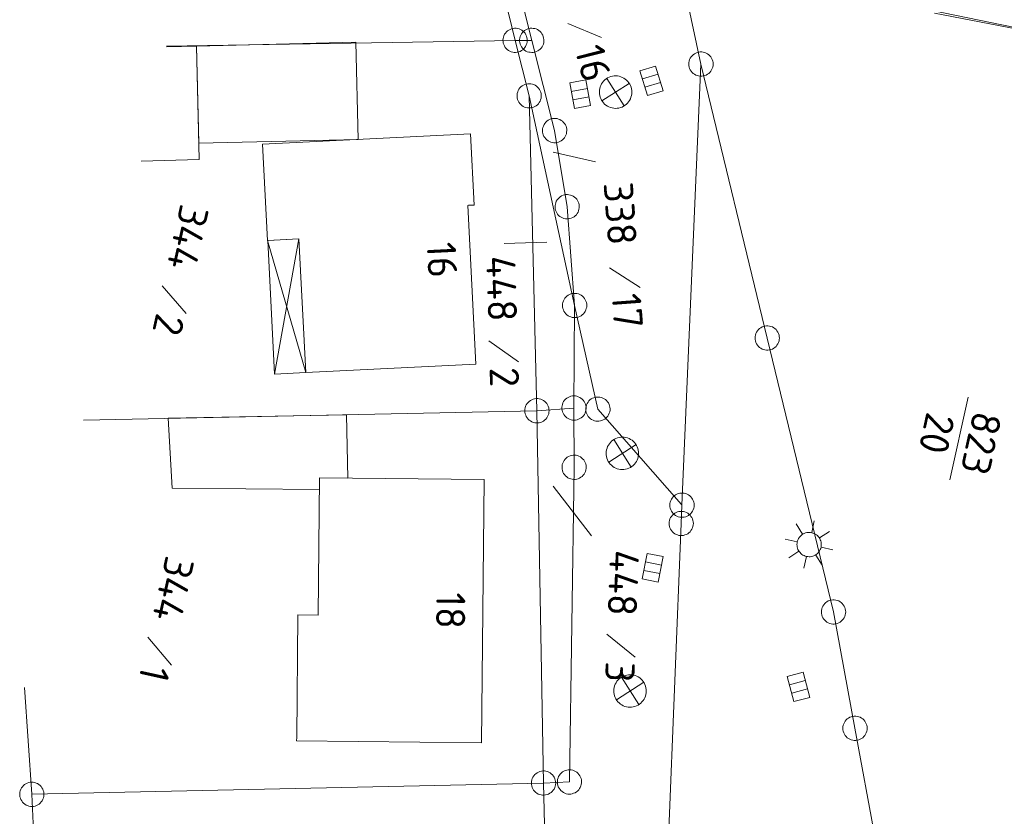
# Model space of a CAD drawing. Header units: metres. Extents: x 3425540 to 3446143, y 5432760 to 5444637.
# Tile 184 of 256: x 3435921 to 3435982, y 5440298 to 5440347. Entities that reach past the tile are written whole.
import ezdxf
from ezdxf.enums import TextEntityAlignment as Align

# ---------------------------------------------------------------- set-up
doc = ezdxf.new("R2010")
doc.units = ezdxf.units.M
doc.layers.add('B_Bestand', color=9, linetype='Continuous', lineweight=18)
doc.layers.add('B_Flurgrenzen', color=9, linetype='Continuous', lineweight=18)
doc.styles.get("Standard").update_dxf_attribs({"font": 'isocpeur.ttf'})

msp = doc.modelspace()

# ---------------------------------------------------------------- linework, layer by layer
at = {"layer": 'B_Bestand'}
for p, q in [((3435983.383, 5440346.581), (3435977.493, 5440347.725)), ((3435960.461, 5440343.953), (3435959.495, 5440343.665)), ((3435958.683, 5440343.391), (3435957.001, 5440342.312)), ((3435957.307, 5440343.695), (3435958.377, 5440342.008)), ((3435960.614, 5440343.44), (3435959.649, 5440343.152)), ((3435956.103, 5440343.084), (3435955.113, 5440342.896)), ((3435956.203, 5440342.558), (3435955.213, 5440342.369)), ((3435938.738, 5440325.574), (3435936.384, 5440333.718)), ((3435936.398, 5440333.719), (3435938.325, 5440333.815)), ((3435936.811, 5440325.477), (3435936.398, 5440333.719)), ((3435938.325, 5440333.815), (3435936.811, 5440325.477)), ((3435938.738, 5440325.574), (3435936.811, 5440325.477)), ((3435957.728, 5440321.44), (3435958.798, 5440319.753)), ((3435959.104, 5440321.136), (3435957.422, 5440320.057)), ((3435969.363, 5440315.613), (3435968.97, 5440316.244)), ((3435969.93, 5440315.718), (3435970.091, 5440316.444)), ((3435969.029, 5440315.143), (3435968.302, 5440315.303)), ((3435970.412, 5440315.381), (3435971.034, 5440315.788)), ((3435970.516, 5440314.814), (3435971.232, 5440314.656)), ((3435969.131, 5440314.564), (3435968.511, 5440314.168)), ((3435969.601, 5440314.23), (3435969.443, 5440313.515)), ((3435970.18, 5440314.332), (3435970.575, 5440313.712)), ((3435960.679, 5440313.714), (3435959.69, 5440313.906)), ((3435960.578, 5440313.189), (3435959.588, 5440313.38)), ((3435958.197, 5440306.801), (3435959.267, 5440305.114)), ((3435959.573, 5440306.497), (3435957.891, 5440305.418)), ((3435969.533, 5440306.595), (3435968.559, 5440306.335)), ((3435969.671, 5440306.077), (3435968.698, 5440305.818))]:
    msp.add_line(p, q, dxfattribs=at)
for points in [[(3435928.599, 5440338.607), (3435932.173, 5440338.696), (3435931.999, 5440345.69), (3435930.154, 5440345.645)], [(3435931.999, 5440345.69), (3435941.838, 5440345.927), (3435941.982, 5440339.94), (3435932.148, 5440339.703), (3435932.143, 5440339.703), (3435931.999, 5440345.69)], [(3435960.309, 5440344.46), (3435960.767, 5440342.927), (3435959.802, 5440342.639), (3435959.344, 5440344.172), (3435960.309, 5440344.46)], [(3435957.625, 5440341.874), (3435957.729, 5440341.857), (3435957.833, 5440341.85), (3435957.938, 5440341.855), (3435958.041, 5440341.871), (3435958.143, 5440341.897), (3435958.241, 5440341.934), (3435958.334, 5440341.98), (3435958.423, 5440342.037), (3435958.505, 5440342.102), (3435958.579, 5440342.175), (3435958.646, 5440342.256), (3435958.703, 5440342.343), (3435958.752, 5440342.436), (3435958.79, 5440342.534), (3435958.818, 5440342.635), (3435958.835, 5440342.738), (3435958.841, 5440342.842), (3435958.837, 5440342.947), (3435958.821, 5440343.051), (3435958.795, 5440343.152), (3435958.758, 5440343.25), (3435958.712, 5440343.344), (3435958.655, 5440343.432), (3435958.59, 5440343.514), (3435958.517, 5440343.589), (3435958.436, 5440343.655), (3435958.348, 5440343.713), (3435958.256, 5440343.761), (3435958.158, 5440343.8), (3435958.057, 5440343.827), (3435957.954, 5440343.845), (3435957.849, 5440343.851), (3435957.745, 5440343.846), (3435957.641, 5440343.831), (3435957.54, 5440343.804), (3435957.442, 5440343.768), (3435957.348, 5440343.721), (3435957.26, 5440343.665), (3435957.178, 5440343.599), (3435957.103, 5440343.526), (3435957.037, 5440343.445), (3435956.979, 5440343.358), (3435956.931, 5440343.265), (3435956.892, 5440343.167), (3435956.864, 5440343.067), (3435956.847, 5440342.963), (3435956.841, 5440342.859), (3435956.846, 5440342.754), (3435956.861, 5440342.651), (3435956.888, 5440342.549), (3435956.924, 5440342.451), (3435956.971, 5440342.358), (3435957.027, 5440342.269), (3435957.092, 5440342.187), (3435957.166, 5440342.113), (3435957.247, 5440342.046), (3435957.334, 5440341.988), (3435957.427, 5440341.94), (3435957.524, 5440341.902), (3435957.625, 5440341.874)], [(3435956.004, 5440343.604), (3435956.303, 5440342.032), (3435955.313, 5440341.844), (3435955.014, 5440343.415), (3435956.004, 5440343.604)], [(3435949.228, 5440326.1), (3435938.738, 5440325.574), (3435938.325, 5440333.815), (3435936.384, 5440333.718), (3435936.087, 5440339.644), (3435948.906, 5440340.287), (3435949.126, 5440335.893), (3435948.771, 5440335.876), (3435948.738, 5440335.874), (3435949.228, 5440326.1)], [(3435941.33, 5440319.065), (3435939.594, 5440319.082), (3435939.587, 5440318.359), (3435930.509, 5440318.448), (3435930.255, 5440322.753), (3435941.258, 5440322.978), (3435941.33, 5440319.065)], [(3435958.046, 5440319.619), (3435958.15, 5440319.602), (3435958.254, 5440319.595), (3435958.359, 5440319.6), (3435958.462, 5440319.616), (3435958.564, 5440319.642), (3435958.662, 5440319.679), (3435958.755, 5440319.725), (3435958.844, 5440319.782), (3435958.926, 5440319.847), (3435959, 5440319.92), (3435959.067, 5440320.001), (3435959.124, 5440320.088), (3435959.173, 5440320.181), (3435959.211, 5440320.279), (3435959.239, 5440320.38), (3435959.256, 5440320.483), (3435959.262, 5440320.587), (3435959.258, 5440320.692), (3435959.242, 5440320.796), (3435959.216, 5440320.897), (3435959.179, 5440320.995), (3435959.133, 5440321.089), (3435959.076, 5440321.177), (3435959.011, 5440321.259), (3435958.938, 5440321.334), (3435958.857, 5440321.4), (3435958.769, 5440321.458), (3435958.677, 5440321.506), (3435958.579, 5440321.545), (3435958.478, 5440321.572), (3435958.375, 5440321.59), (3435958.27, 5440321.596), (3435958.166, 5440321.591), (3435958.062, 5440321.576), (3435957.961, 5440321.549), (3435957.863, 5440321.513), (3435957.769, 5440321.466), (3435957.681, 5440321.41), (3435957.599, 5440321.344), (3435957.524, 5440321.271), (3435957.458, 5440321.19), (3435957.4, 5440321.103), (3435957.352, 5440321.01), (3435957.313, 5440320.912), (3435957.285, 5440320.812), (3435957.268, 5440320.708), (3435957.262, 5440320.604), (3435957.267, 5440320.499), (3435957.282, 5440320.396), (3435957.309, 5440320.294), (3435957.345, 5440320.196), (3435957.392, 5440320.103), (3435957.448, 5440320.014), (3435957.513, 5440319.932), (3435957.587, 5440319.858), (3435957.668, 5440319.791), (3435957.755, 5440319.733), (3435957.848, 5440319.685), (3435957.945, 5440319.647), (3435958.046, 5440319.619)], [(3435949.572, 5440302.761), (3435949.734, 5440318.981), (3435939.594, 5440319.082), (3435939.51, 5440310.626), (3435938.258, 5440310.639), (3435938.183, 5440303.083), (3435938.181, 5440302.875), (3435949.572, 5440302.761)], [(3435969.609, 5440314.244), (3435969.687, 5440314.231), (3435969.765, 5440314.226), (3435969.844, 5440314.229), (3435969.921, 5440314.241), (3435969.997, 5440314.261), (3435970.071, 5440314.288), (3435970.141, 5440314.323), (3435970.207, 5440314.366), (3435970.269, 5440314.414), (3435970.325, 5440314.47), (3435970.375, 5440314.53), (3435970.418, 5440314.596), (3435970.454, 5440314.665), (3435970.483, 5440314.738), (3435970.504, 5440314.814), (3435970.517, 5440314.891), (3435970.521, 5440314.97), (3435970.518, 5440315.048), (3435970.506, 5440315.126), (3435970.487, 5440315.202), (3435970.459, 5440315.276), (3435970.424, 5440315.346), (3435970.382, 5440315.412), (3435970.333, 5440315.473), (3435970.278, 5440315.529), (3435970.217, 5440315.579), (3435970.152, 5440315.623), (3435970.082, 5440315.659), (3435970.009, 5440315.687), (3435969.933, 5440315.708), (3435969.856, 5440315.721), (3435969.777, 5440315.726), (3435969.699, 5440315.723), (3435969.621, 5440315.711), (3435969.545, 5440315.691), (3435969.472, 5440315.664), (3435969.402, 5440315.629), (3435969.335, 5440315.587), (3435969.274, 5440315.537), (3435969.218, 5440315.482), (3435969.168, 5440315.422), (3435969.125, 5440315.356), (3435969.089, 5440315.287), (3435969.06, 5440315.214), (3435969.039, 5440315.138), (3435969.026, 5440315.06), (3435969.021, 5440314.982), (3435969.025, 5440314.904), (3435969.036, 5440314.826), (3435969.056, 5440314.75), (3435969.084, 5440314.676), (3435969.119, 5440314.606), (3435969.161, 5440314.54), (3435969.21, 5440314.479), (3435969.265, 5440314.423), (3435969.326, 5440314.373), (3435969.391, 5440314.329), (3435969.461, 5440314.293), (3435969.534, 5440314.265), (3435969.609, 5440314.244)], [(3435960.78, 5440314.234), (3435960.476, 5440312.663), (3435959.486, 5440312.855), (3435959.791, 5440314.426), (3435960.78, 5440314.234)], [(3435958.515, 5440304.98), (3435958.619, 5440304.963), (3435958.723, 5440304.956), (3435958.828, 5440304.961), (3435958.931, 5440304.977), (3435959.033, 5440305.003), (3435959.131, 5440305.04), (3435959.224, 5440305.086), (3435959.313, 5440305.143), (3435959.395, 5440305.208), (3435959.469, 5440305.281), (3435959.536, 5440305.362), (3435959.593, 5440305.449), (3435959.642, 5440305.542), (3435959.68, 5440305.64), (3435959.708, 5440305.741), (3435959.725, 5440305.844), (3435959.731, 5440305.948), (3435959.727, 5440306.053), (3435959.711, 5440306.157), (3435959.685, 5440306.258), (3435959.648, 5440306.356), (3435959.602, 5440306.45), (3435959.545, 5440306.538), (3435959.48, 5440306.62), (3435959.407, 5440306.695), (3435959.326, 5440306.761), (3435959.238, 5440306.819), (3435959.146, 5440306.867), (3435959.048, 5440306.906), (3435958.947, 5440306.933), (3435958.844, 5440306.951), (3435958.739, 5440306.957), (3435958.635, 5440306.952), (3435958.531, 5440306.937), (3435958.43, 5440306.91), (3435958.332, 5440306.874), (3435958.238, 5440306.827), (3435958.15, 5440306.771), (3435958.068, 5440306.705), (3435957.993, 5440306.632), (3435957.927, 5440306.551), (3435957.869, 5440306.464), (3435957.821, 5440306.371), (3435957.782, 5440306.273), (3435957.754, 5440306.173), (3435957.737, 5440306.069), (3435957.731, 5440305.965), (3435957.736, 5440305.86), (3435957.751, 5440305.757), (3435957.778, 5440305.655), (3435957.814, 5440305.557), (3435957.861, 5440305.464), (3435957.917, 5440305.375), (3435957.982, 5440305.293), (3435958.056, 5440305.219), (3435958.137, 5440305.152), (3435958.224, 5440305.094), (3435958.317, 5440305.046), (3435958.414, 5440305.008), (3435958.515, 5440304.98)], [(3435969.397, 5440307.106), (3435969.809, 5440305.56), (3435968.835, 5440305.3), (3435968.423, 5440306.846), (3435969.397, 5440307.106)]]:
    msp.add_lwpolyline(points, dxfattribs=at)
at = {"layer": 'B_Flurgrenzen'}
for p, q in [((3435951.649, 5440346.041), (3435949.546, 5440354.79)), ((3435950.479, 5440354.855), (3435952.675, 5440346.041)), ((3435961.711, 5440351.115), (3435963.103, 5440344.579)), ((3435961.711, 5440351.115), (3435989.647, 5440345.354)), ((3435954.905, 5440347.088), (3435956.981, 5440346.221)), ((3435951.649, 5440346.041), (3435930.16, 5440345.672)), ((3435952.513, 5440342.621), (3435951.649, 5440346.041)), ((3435952.675, 5440346.041), (3435951.649, 5440346.041)), ((3435952.675, 5440346.041), (3435954.085, 5440340.482)), ((3435961.934, 5440317.403), (3435963.103, 5440344.579)), ((3435963.103, 5440344.579), (3435967.189, 5440327.702)), ((3435955.316, 5440329.707), (3435952.513, 5440342.621)), ((3435952.513, 5440342.621), (3435952.995, 5440323.219)), ((3435954.085, 5440340.482), (3435954.858, 5440335.79)), ((3435956.596, 5440338.563), (3435953.986, 5440339.16)), ((3435954.858, 5440335.79), (3435955.316, 5440329.707)), ((3435950.97, 5440333.523), (3435953.603, 5440333.615)), ((3435957.47, 5440332.031), (3435959.363, 5440330.815)), ((3435929.899, 5440330.925), (3435931.365, 5440329.218)), ((3435955.316, 5440329.707), (3435955.277, 5440323.389)), ((3435956.754, 5440323.321), (3435955.316, 5440329.707)), ((3435950.019, 5440327.526), (3435951.861, 5440326.234)), ((3435967.189, 5440327.702), (3435971.274, 5440310.825)), ((3435979.572, 5440324.067), (3435978.444, 5440318.971)), ((3435952.995, 5440323.219), (3435925.049, 5440322.646)), ((3435955.277, 5440323.389), (3435952.995, 5440323.219)), ((3435952.995, 5440323.219), (3435953.399, 5440300.282)), ((3435955.285, 5440319.738), (3435955.277, 5440323.389)), ((3435961.913, 5440317.449), (3435956.754, 5440323.321)), ((3435954.999, 5440300.349), (3435955.285, 5440319.738)), ((3435956.363, 5440315.521), (3435953.988, 5440318.57)), ((3435961.886, 5440316.275), (3435961.934, 5440317.403)), ((3435959.334, 5440253.849), (3435961.886, 5440316.275)), ((3435971.274, 5440310.825), (3435972.598, 5440303.657)), ((3435928.999, 5440309.262), (3435930.465, 5440307.555)), ((3435957.295, 5440309.449), (3435959.042, 5440308.031)), ((3435921.859, 5440299.588), (3435921.406, 5440306.167)), ((3435972.598, 5440303.657), (3435973.92, 5440296.49)), ((3435921.859, 5440299.588), (3435953.399, 5440300.282)), ((3435953.399, 5440300.282), (3435954.999, 5440300.349)), ((3435953.399, 5440300.282), (3435953.95, 5440275.266)), ((3435923.057, 5440274.114), (3435921.859, 5440299.588))]:
    msp.add_line(p, q, dxfattribs=at)
for points in [[(3435952.378, 5440346.216), (3435952.35, 5440346.307), (3435952.312, 5440346.388), (3435952.261, 5440346.473), (3435952.202, 5440346.544), (3435952.132, 5440346.606), (3435952.057, 5440346.667), (3435951.978, 5440346.715), (3435951.891, 5440346.749), (3435951.8, 5440346.775), (3435951.707, 5440346.783), (3435951.615, 5440346.786), (3435951.521, 5440346.775), (3435951.429, 5440346.753), (3435951.34, 5440346.719), (3435951.259, 5440346.676), (3435951.18, 5440346.626), (3435951.111, 5440346.561), (3435951.048, 5440346.491), (3435951, 5440346.413), (3435950.961, 5440346.325), (3435950.927, 5440346.238), (3435950.906, 5440346.147), (3435950.9, 5440346.049), (3435950.903, 5440345.958), (3435950.92, 5440345.865), (3435950.947, 5440345.775), (3435950.985, 5440345.693), (3435951.036, 5440345.608), (3435951.096, 5440345.537), (3435951.165, 5440345.475), (3435951.241, 5440345.414), (3435951.319, 5440345.366), (3435951.406, 5440345.332), (3435951.498, 5440345.306), (3435951.591, 5440345.298), (3435951.682, 5440345.295), (3435951.777, 5440345.306), (3435951.869, 5440345.328), (3435951.958, 5440345.362), (3435952.038, 5440345.405), (3435952.118, 5440345.455), (3435952.187, 5440345.52), (3435952.249, 5440345.59), (3435952.297, 5440345.668), (3435952.337, 5440345.757), (3435952.37, 5440345.844), (3435952.391, 5440345.934), (3435952.398, 5440346.033), (3435952.394, 5440346.123), (3435952.378, 5440346.216)], [(3435952.312, 5440346.697), (3435952.232, 5440346.646), (3435952.163, 5440346.588), (3435952.095, 5440346.516), (3435952.043, 5440346.44), (3435952.001, 5440346.356), (3435951.963, 5440346.268), (3435951.937, 5440346.179), (3435951.928, 5440346.086), (3435951.927, 5440345.991), (3435951.944, 5440345.899), (3435951.966, 5440345.81), (3435952.002, 5440345.722), (3435952.048, 5440345.639), (3435952.104, 5440345.562), (3435952.167, 5440345.496), (3435952.236, 5440345.433), (3435952.317, 5440345.384), (3435952.401, 5440345.343), (3435952.489, 5440345.317), (3435952.585, 5440345.303), (3435952.678, 5440345.293), (3435952.77, 5440345.297), (3435952.867, 5440345.317), (3435952.954, 5440345.345), (3435953.039, 5440345.385), (3435953.119, 5440345.436), (3435953.188, 5440345.495), (3435953.256, 5440345.566), (3435953.308, 5440345.643), (3435953.35, 5440345.726), (3435953.388, 5440345.815), (3435953.414, 5440345.904), (3435953.423, 5440345.996), (3435953.424, 5440346.092), (3435953.407, 5440346.184), (3435953.385, 5440346.272), (3435953.349, 5440346.361), (3435953.303, 5440346.443), (3435953.247, 5440346.52), (3435953.184, 5440346.586), (3435953.115, 5440346.65), (3435953.033, 5440346.699), (3435952.95, 5440346.74), (3435952.861, 5440346.766), (3435952.766, 5440346.78), (3435952.673, 5440346.789), (3435952.58, 5440346.785), (3435952.483, 5440346.766), (3435952.397, 5440346.738), (3435952.312, 5440346.697)], [(3435963.853, 5440344.579), (3435963.847, 5440344.673), (3435963.829, 5440344.762), (3435963.8, 5440344.857), (3435963.759, 5440344.939), (3435963.705, 5440345.016), (3435963.646, 5440345.093), (3435963.581, 5440345.158), (3435963.505, 5440345.211), (3435963.422, 5440345.258), (3435963.333, 5440345.288), (3435963.245, 5440345.311), (3435963.15, 5440345.323), (3435963.056, 5440345.323), (3435962.961, 5440345.311), (3435962.873, 5440345.288), (3435962.784, 5440345.258), (3435962.701, 5440345.211), (3435962.625, 5440345.158), (3435962.56, 5440345.093), (3435962.501, 5440345.016), (3435962.447, 5440344.939), (3435962.406, 5440344.857), (3435962.377, 5440344.762), (3435962.359, 5440344.673), (3435962.353, 5440344.579), (3435962.359, 5440344.485), (3435962.377, 5440344.396), (3435962.406, 5440344.301), (3435962.447, 5440344.219), (3435962.501, 5440344.142), (3435962.56, 5440344.065), (3435962.625, 5440344), (3435962.701, 5440343.947), (3435962.784, 5440343.9), (3435962.873, 5440343.87), (3435962.961, 5440343.847), (3435963.056, 5440343.835), (3435963.15, 5440343.835), (3435963.245, 5440343.847), (3435963.333, 5440343.87), (3435963.422, 5440343.9), (3435963.505, 5440343.947), (3435963.581, 5440344), (3435963.646, 5440344.065), (3435963.705, 5440344.142), (3435963.759, 5440344.219), (3435963.8, 5440344.301), (3435963.829, 5440344.396), (3435963.847, 5440344.485), (3435963.853, 5440344.579)], [(3435951.796, 5440342.401), (3435951.83, 5440342.312), (3435951.873, 5440342.232), (3435951.929, 5440342.151), (3435951.993, 5440342.084), (3435952.066, 5440342.026), (3435952.145, 5440341.97), (3435952.226, 5440341.927), (3435952.315, 5440341.899), (3435952.408, 5440341.878), (3435952.501, 5440341.876), (3435952.593, 5440341.879), (3435952.687, 5440341.896), (3435952.777, 5440341.923), (3435952.864, 5440341.962), (3435952.942, 5440342.011), (3435953.018, 5440342.065), (3435953.083, 5440342.135), (3435953.141, 5440342.208), (3435953.184, 5440342.289), (3435953.217, 5440342.38), (3435953.246, 5440342.469), (3435953.261, 5440342.56), (3435953.261, 5440342.659), (3435953.252, 5440342.749), (3435953.23, 5440342.841), (3435953.197, 5440342.93), (3435953.154, 5440343.009), (3435953.098, 5440343.091), (3435953.034, 5440343.158), (3435952.961, 5440343.215), (3435952.882, 5440343.271), (3435952.801, 5440343.315), (3435952.712, 5440343.343), (3435952.619, 5440343.364), (3435952.525, 5440343.366), (3435952.434, 5440343.362), (3435952.34, 5440343.346), (3435952.25, 5440343.318), (3435952.163, 5440343.279), (3435952.085, 5440343.231), (3435952.009, 5440343.176), (3435951.944, 5440343.107), (3435951.886, 5440343.034), (3435951.843, 5440342.952), (3435951.809, 5440342.862), (3435951.781, 5440342.773), (3435951.766, 5440342.681), (3435951.765, 5440342.582), (3435951.774, 5440342.493), (3435951.796, 5440342.401)], [(3435954.034, 5440339.734), (3435954.128, 5440339.733), (3435954.218, 5440339.745), (3435954.314, 5440339.768), (3435954.4, 5440339.803), (3435954.48, 5440339.851), (3435954.561, 5440339.905), (3435954.63, 5440339.965), (3435954.688, 5440340.038), (3435954.741, 5440340.117), (3435954.777, 5440340.203), (3435954.806, 5440340.29), (3435954.825, 5440340.384), (3435954.831, 5440340.478), (3435954.826, 5440340.573), (3435954.808, 5440340.663), (3435954.785, 5440340.753), (3435954.744, 5440340.839), (3435954.696, 5440340.919), (3435954.636, 5440340.989), (3435954.563, 5440341.053), (3435954.49, 5440341.111), (3435954.41, 5440341.158), (3435954.318, 5440341.194), (3435954.231, 5440341.218), (3435954.137, 5440341.23), (3435954.043, 5440341.231), (3435953.953, 5440341.219), (3435953.857, 5440341.196), (3435953.771, 5440341.161), (3435953.691, 5440341.113), (3435953.61, 5440341.06), (3435953.541, 5440340.999), (3435953.483, 5440340.926), (3435953.43, 5440340.847), (3435953.394, 5440340.761), (3435953.365, 5440340.674), (3435953.346, 5440340.581), (3435953.34, 5440340.486), (3435953.345, 5440340.391), (3435953.363, 5440340.301), (3435953.386, 5440340.211), (3435953.427, 5440340.125), (3435953.475, 5440340.045), (3435953.535, 5440339.975), (3435953.608, 5440339.911), (3435953.681, 5440339.853), (3435953.761, 5440339.806), (3435953.853, 5440339.77), (3435953.94, 5440339.746), (3435954.034, 5440339.734)], [(3435954.932, 5440335.044), (3435955.025, 5440335.059), (3435955.112, 5440335.085), (3435955.203, 5440335.124), (3435955.281, 5440335.173), (3435955.352, 5440335.234), (3435955.423, 5440335.3), (3435955.481, 5440335.371), (3435955.526, 5440335.453), (3435955.565, 5440335.54), (3435955.586, 5440335.631), (3435955.6, 5440335.721), (3435955.603, 5440335.817), (3435955.593, 5440335.911), (3435955.572, 5440336.003), (3435955.54, 5440336.089), (3435955.502, 5440336.175), (3435955.447, 5440336.252), (3435955.386, 5440336.323), (3435955.315, 5440336.381), (3435955.233, 5440336.433), (3435955.151, 5440336.478), (3435955.065, 5440336.511), (3435954.968, 5440336.531), (3435954.878, 5440336.54), (3435954.783, 5440336.536), (3435954.69, 5440336.521), (3435954.603, 5440336.495), (3435954.512, 5440336.456), (3435954.434, 5440336.407), (3435954.363, 5440336.346), (3435954.293, 5440336.28), (3435954.234, 5440336.209), (3435954.189, 5440336.127), (3435954.15, 5440336.04), (3435954.13, 5440335.949), (3435954.115, 5440335.858), (3435954.112, 5440335.763), (3435954.122, 5440335.669), (3435954.143, 5440335.576), (3435954.175, 5440335.491), (3435954.213, 5440335.405), (3435954.269, 5440335.328), (3435954.329, 5440335.257), (3435954.4, 5440335.198), (3435954.482, 5440335.147), (3435954.564, 5440335.102), (3435954.65, 5440335.069), (3435954.747, 5440335.049), (3435954.837, 5440335.04), (3435954.932, 5440335.044)], [(3435954.909, 5440329.077), (3435954.992, 5440329.031), (3435955.076, 5440328.998), (3435955.171, 5440328.971), (3435955.263, 5440328.961), (3435955.357, 5440328.964), (3435955.453, 5440328.972), (3435955.543, 5440328.991), (3435955.629, 5440329.027), (3435955.714, 5440329.071), (3435955.787, 5440329.129), (3435955.855, 5440329.191), (3435955.916, 5440329.264), (3435955.967, 5440329.343), (3435956.008, 5440329.429), (3435956.037, 5440329.516), (3435956.06, 5440329.607), (3435956.065, 5440329.702), (3435956.062, 5440329.795), (3435956.043, 5440329.885), (3435956.01, 5440329.976), (3435955.974, 5440330.062), (3435955.927, 5440330.142), (3435955.864, 5440330.218), (3435955.799, 5440330.281), (3435955.723, 5440330.337), (3435955.64, 5440330.383), (3435955.556, 5440330.417), (3435955.461, 5440330.443), (3435955.369, 5440330.453), (3435955.276, 5440330.45), (3435955.179, 5440330.442), (3435955.09, 5440330.423), (3435955.003, 5440330.387), (3435954.919, 5440330.343), (3435954.846, 5440330.285), (3435954.778, 5440330.223), (3435954.717, 5440330.15), (3435954.665, 5440330.071), (3435954.624, 5440329.985), (3435954.596, 5440329.898), (3435954.573, 5440329.808), (3435954.568, 5440329.713), (3435954.571, 5440329.619), (3435954.59, 5440329.529), (3435954.622, 5440329.438), (3435954.658, 5440329.352), (3435954.705, 5440329.272), (3435954.768, 5440329.196), (3435954.833, 5440329.133), (3435954.909, 5440329.077)], [(3435967.939, 5440327.702), (3435967.933, 5440327.796), (3435967.915, 5440327.885), (3435967.886, 5440327.98), (3435967.845, 5440328.062), (3435967.791, 5440328.139), (3435967.732, 5440328.216), (3435967.667, 5440328.281), (3435967.591, 5440328.334), (3435967.508, 5440328.381), (3435967.419, 5440328.411), (3435967.331, 5440328.434), (3435967.236, 5440328.446), (3435967.142, 5440328.446), (3435967.047, 5440328.434), (3435966.959, 5440328.411), (3435966.87, 5440328.381), (3435966.787, 5440328.334), (3435966.711, 5440328.281), (3435966.646, 5440328.216), (3435966.587, 5440328.139), (3435966.533, 5440328.062), (3435966.492, 5440327.98), (3435966.463, 5440327.885), (3435966.445, 5440327.796), (3435966.439, 5440327.702), (3435966.445, 5440327.608), (3435966.463, 5440327.519), (3435966.492, 5440327.424), (3435966.533, 5440327.342), (3435966.587, 5440327.265), (3435966.646, 5440327.188), (3435966.711, 5440327.123), (3435966.787, 5440327.07), (3435966.87, 5440327.023), (3435966.959, 5440326.993), (3435967.047, 5440326.97), (3435967.142, 5440326.958), (3435967.236, 5440326.958), (3435967.331, 5440326.97), (3435967.419, 5440326.993), (3435967.508, 5440327.023), (3435967.591, 5440327.07), (3435967.667, 5440327.123), (3435967.732, 5440327.188), (3435967.791, 5440327.265), (3435967.845, 5440327.342), (3435967.886, 5440327.424), (3435967.915, 5440327.519), (3435967.933, 5440327.608), (3435967.939, 5440327.702)], [(3435952.947, 5440323.967), (3435952.853, 5440323.955), (3435952.766, 5440323.932), (3435952.674, 5440323.897), (3435952.594, 5440323.85), (3435952.52, 5440323.792), (3435952.448, 5440323.728), (3435952.387, 5440323.659), (3435952.339, 5440323.579), (3435952.297, 5440323.494), (3435952.273, 5440323.404), (3435952.255, 5440323.314), (3435952.249, 5440323.219), (3435952.255, 5440323.124), (3435952.273, 5440323.031), (3435952.302, 5440322.944), (3435952.337, 5440322.857), (3435952.39, 5440322.778), (3435952.448, 5440322.705), (3435952.517, 5440322.644), (3435952.597, 5440322.59), (3435952.677, 5440322.542), (3435952.762, 5440322.506), (3435952.858, 5440322.482), (3435952.948, 5440322.47), (3435953.043, 5440322.47), (3435953.136, 5440322.482), (3435953.224, 5440322.506), (3435953.316, 5440322.541), (3435953.396, 5440322.588), (3435953.469, 5440322.645), (3435953.542, 5440322.709), (3435953.603, 5440322.778), (3435953.651, 5440322.858), (3435953.693, 5440322.944), (3435953.717, 5440323.034), (3435953.735, 5440323.124), (3435953.74, 5440323.219), (3435953.734, 5440323.313), (3435953.717, 5440323.407), (3435953.687, 5440323.494), (3435953.652, 5440323.58), (3435953.6, 5440323.66), (3435953.542, 5440323.733), (3435953.473, 5440323.794), (3435953.393, 5440323.848), (3435953.313, 5440323.896), (3435953.228, 5440323.932), (3435953.131, 5440323.955), (3435953.042, 5440323.967), (3435952.947, 5440323.967)], [(3435954.561, 5440323.613), (3435954.539, 5440323.522), (3435954.529, 5440323.432), (3435954.529, 5440323.333), (3435954.544, 5440323.241), (3435954.572, 5440323.152), (3435954.605, 5440323.061), (3435954.648, 5440322.98), (3435954.705, 5440322.906), (3435954.77, 5440322.837), (3435954.846, 5440322.782), (3435954.923, 5440322.733), (3435955.01, 5440322.693), (3435955.1, 5440322.665), (3435955.194, 5440322.648), (3435955.285, 5440322.644), (3435955.379, 5440322.646), (3435955.472, 5440322.666), (3435955.561, 5440322.694), (3435955.642, 5440322.737), (3435955.721, 5440322.792), (3435955.795, 5440322.85), (3435955.859, 5440322.916), (3435955.916, 5440322.998), (3435955.959, 5440323.077), (3435955.993, 5440323.165), (3435956.015, 5440323.257), (3435956.025, 5440323.347), (3435956.025, 5440323.446), (3435956.01, 5440323.537), (3435955.983, 5440323.626), (3435955.949, 5440323.717), (3435955.907, 5440323.799), (3435955.849, 5440323.872), (3435955.784, 5440323.942), (3435955.709, 5440323.997), (3435955.631, 5440324.046), (3435955.545, 5440324.085), (3435955.454, 5440324.114), (3435955.361, 5440324.131), (3435955.269, 5440324.134), (3435955.176, 5440324.133), (3435955.083, 5440324.112), (3435954.994, 5440324.085), (3435954.912, 5440324.042), (3435954.833, 5440323.986), (3435954.759, 5440323.929), (3435954.695, 5440323.862), (3435954.639, 5440323.781), (3435954.595, 5440323.702), (3435954.561, 5440323.613)], [(3435956.012, 5440323.21), (3435956.032, 5440323.117), (3435956.062, 5440323.032), (3435956.106, 5440322.943), (3435956.159, 5440322.868), (3435956.222, 5440322.8), (3435956.292, 5440322.732), (3435956.366, 5440322.678), (3435956.45, 5440322.636), (3435956.539, 5440322.602), (3435956.631, 5440322.586), (3435956.722, 5440322.575), (3435956.817, 5440322.578), (3435956.91, 5440322.592), (3435957.002, 5440322.617), (3435957.086, 5440322.654), (3435957.169, 5440322.696), (3435957.244, 5440322.755), (3435957.312, 5440322.819), (3435957.367, 5440322.893), (3435957.414, 5440322.977), (3435957.455, 5440323.061), (3435957.484, 5440323.149), (3435957.499, 5440323.247), (3435957.504, 5440323.337), (3435957.496, 5440323.431), (3435957.476, 5440323.524), (3435957.445, 5440323.609), (3435957.402, 5440323.698), (3435957.349, 5440323.774), (3435957.285, 5440323.842), (3435957.215, 5440323.909), (3435957.142, 5440323.964), (3435957.058, 5440324.005), (3435956.969, 5440324.039), (3435956.877, 5440324.055), (3435956.786, 5440324.066), (3435956.691, 5440324.064), (3435956.597, 5440324.05), (3435956.506, 5440324.024), (3435956.422, 5440323.988), (3435956.338, 5440323.945), (3435956.263, 5440323.886), (3435956.195, 5440323.822), (3435956.141, 5440323.749), (3435956.094, 5440323.664), (3435956.052, 5440323.58), (3435956.024, 5440323.492), (3435956.008, 5440323.395), (3435956.004, 5440323.304), (3435956.012, 5440323.21)], [(3435955.168, 5440318.997), (3435955.262, 5440318.988), (3435955.352, 5440318.992), (3435955.45, 5440319.006), (3435955.538, 5440319.034), (3435955.622, 5440319.074), (3435955.707, 5440319.121), (3435955.782, 5440319.175), (3435955.846, 5440319.242), (3435955.906, 5440319.316), (3435955.949, 5440319.399), (3435955.986, 5440319.483), (3435956.013, 5440319.574), (3435956.027, 5440319.668), (3435956.031, 5440319.763), (3435956.021, 5440319.854), (3435956.006, 5440319.946), (3435955.972, 5440320.035), (3435955.932, 5440320.119), (3435955.878, 5440320.194), (3435955.811, 5440320.264), (3435955.744, 5440320.329), (3435955.669, 5440320.382), (3435955.58, 5440320.426), (3435955.495, 5440320.458), (3435955.403, 5440320.478), (3435955.308, 5440320.487), (3435955.218, 5440320.484), (3435955.12, 5440320.469), (3435955.032, 5440320.442), (3435954.948, 5440320.401), (3435954.863, 5440320.355), (3435954.789, 5440320.301), (3435954.724, 5440320.233), (3435954.664, 5440320.159), (3435954.621, 5440320.076), (3435954.584, 5440319.992), (3435954.558, 5440319.901), (3435954.543, 5440319.808), (3435954.54, 5440319.713), (3435954.549, 5440319.621), (3435954.564, 5440319.529), (3435954.598, 5440319.44), (3435954.639, 5440319.356), (3435954.693, 5440319.282), (3435954.759, 5440319.211), (3435954.827, 5440319.147), (3435954.902, 5440319.093), (3435954.99, 5440319.049), (3435955.075, 5440319.018), (3435955.168, 5440318.997)], [(3435962.684, 5440317.403), (3435962.678, 5440317.497), (3435962.66, 5440317.586), (3435962.631, 5440317.681), (3435962.59, 5440317.763), (3435962.536, 5440317.84), (3435962.477, 5440317.917), (3435962.412, 5440317.982), (3435962.336, 5440318.035), (3435962.253, 5440318.082), (3435962.164, 5440318.112), (3435962.076, 5440318.135), (3435961.981, 5440318.147), (3435961.887, 5440318.147), (3435961.792, 5440318.135), (3435961.704, 5440318.112), (3435961.615, 5440318.082), (3435961.532, 5440318.035), (3435961.456, 5440317.982), (3435961.391, 5440317.917), (3435961.332, 5440317.84), (3435961.278, 5440317.763), (3435961.237, 5440317.681), (3435961.208, 5440317.586), (3435961.19, 5440317.497), (3435961.184, 5440317.403), (3435961.19, 5440317.309), (3435961.208, 5440317.22), (3435961.237, 5440317.125), (3435961.278, 5440317.043), (3435961.332, 5440316.966), (3435961.391, 5440316.889), (3435961.456, 5440316.824), (3435961.532, 5440316.771), (3435961.615, 5440316.724), (3435961.704, 5440316.694), (3435961.792, 5440316.671), (3435961.887, 5440316.659), (3435961.981, 5440316.659), (3435962.076, 5440316.671), (3435962.164, 5440316.694), (3435962.253, 5440316.724), (3435962.336, 5440316.771), (3435962.412, 5440316.824), (3435962.477, 5440316.889), (3435962.536, 5440316.966), (3435962.59, 5440317.043), (3435962.631, 5440317.125), (3435962.66, 5440317.22), (3435962.678, 5440317.309), (3435962.684, 5440317.403)], [(3435962.636, 5440316.275), (3435962.63, 5440316.369), (3435962.612, 5440316.458), (3435962.583, 5440316.553), (3435962.542, 5440316.635), (3435962.488, 5440316.712), (3435962.429, 5440316.789), (3435962.364, 5440316.854), (3435962.288, 5440316.907), (3435962.205, 5440316.954), (3435962.116, 5440316.984), (3435962.028, 5440317.007), (3435961.933, 5440317.019), (3435961.839, 5440317.019), (3435961.744, 5440317.007), (3435961.656, 5440316.984), (3435961.567, 5440316.954), (3435961.484, 5440316.907), (3435961.408, 5440316.854), (3435961.343, 5440316.789), (3435961.284, 5440316.712), (3435961.23, 5440316.635), (3435961.189, 5440316.553), (3435961.16, 5440316.458), (3435961.142, 5440316.369), (3435961.136, 5440316.275), (3435961.142, 5440316.181), (3435961.16, 5440316.092), (3435961.189, 5440315.997), (3435961.23, 5440315.915), (3435961.284, 5440315.838), (3435961.343, 5440315.761), (3435961.408, 5440315.696), (3435961.484, 5440315.643), (3435961.567, 5440315.596), (3435961.656, 5440315.566), (3435961.744, 5440315.543), (3435961.839, 5440315.531), (3435961.933, 5440315.531), (3435962.028, 5440315.543), (3435962.116, 5440315.566), (3435962.205, 5440315.596), (3435962.288, 5440315.643), (3435962.364, 5440315.696), (3435962.429, 5440315.761), (3435962.488, 5440315.838), (3435962.542, 5440315.915), (3435962.583, 5440315.997), (3435962.612, 5440316.092), (3435962.63, 5440316.181), (3435962.636, 5440316.275)], [(3435972.024, 5440310.825), (3435972.018, 5440310.919), (3435972, 5440311.008), (3435971.971, 5440311.103), (3435971.93, 5440311.185), (3435971.876, 5440311.262), (3435971.817, 5440311.339), (3435971.752, 5440311.404), (3435971.676, 5440311.457), (3435971.593, 5440311.504), (3435971.504, 5440311.534), (3435971.416, 5440311.557), (3435971.321, 5440311.569), (3435971.227, 5440311.569), (3435971.132, 5440311.557), (3435971.044, 5440311.534), (3435970.955, 5440311.504), (3435970.872, 5440311.457), (3435970.796, 5440311.404), (3435970.731, 5440311.339), (3435970.672, 5440311.262), (3435970.618, 5440311.185), (3435970.577, 5440311.103), (3435970.548, 5440311.008), (3435970.53, 5440310.919), (3435970.524, 5440310.825), (3435970.53, 5440310.731), (3435970.548, 5440310.642), (3435970.577, 5440310.547), (3435970.618, 5440310.465), (3435970.672, 5440310.388), (3435970.731, 5440310.311), (3435970.796, 5440310.246), (3435970.872, 5440310.193), (3435970.955, 5440310.146), (3435971.044, 5440310.116), (3435971.132, 5440310.093), (3435971.227, 5440310.081), (3435971.321, 5440310.081), (3435971.416, 5440310.093), (3435971.504, 5440310.116), (3435971.593, 5440310.146), (3435971.676, 5440310.193), (3435971.752, 5440310.246), (3435971.817, 5440310.311), (3435971.876, 5440310.388), (3435971.93, 5440310.465), (3435971.971, 5440310.547), (3435972, 5440310.642), (3435972.018, 5440310.731), (3435972.024, 5440310.825)], [(3435973.348, 5440303.657), (3435973.342, 5440303.751), (3435973.324, 5440303.84), (3435973.295, 5440303.935), (3435973.254, 5440304.017), (3435973.2, 5440304.094), (3435973.141, 5440304.171), (3435973.076, 5440304.236), (3435973, 5440304.289), (3435972.917, 5440304.336), (3435972.828, 5440304.366), (3435972.74, 5440304.389), (3435972.645, 5440304.401), (3435972.551, 5440304.401), (3435972.456, 5440304.389), (3435972.368, 5440304.366), (3435972.279, 5440304.336), (3435972.196, 5440304.289), (3435972.12, 5440304.236), (3435972.055, 5440304.171), (3435971.996, 5440304.094), (3435971.942, 5440304.017), (3435971.901, 5440303.935), (3435971.872, 5440303.84), (3435971.854, 5440303.751), (3435971.848, 5440303.657), (3435971.854, 5440303.563), (3435971.872, 5440303.474), (3435971.901, 5440303.379), (3435971.942, 5440303.297), (3435971.996, 5440303.22), (3435972.055, 5440303.143), (3435972.12, 5440303.078), (3435972.196, 5440303.025), (3435972.279, 5440302.978), (3435972.368, 5440302.948), (3435972.456, 5440302.925), (3435972.551, 5440302.913), (3435972.645, 5440302.913), (3435972.74, 5440302.925), (3435972.828, 5440302.948), (3435972.917, 5440302.978), (3435973, 5440303.025), (3435973.076, 5440303.078), (3435973.141, 5440303.143), (3435973.2, 5440303.22), (3435973.254, 5440303.297), (3435973.295, 5440303.379), (3435973.324, 5440303.474), (3435973.342, 5440303.563), (3435973.348, 5440303.657)], [(3435952.699, 5440300.011), (3435952.739, 5440299.925), (3435952.787, 5440299.849), (3435952.849, 5440299.772), (3435952.917, 5440299.71), (3435952.995, 5440299.657), (3435953.078, 5440299.607), (3435953.162, 5440299.57), (3435953.252, 5440299.548), (3435953.346, 5440299.534), (3435953.44, 5440299.538), (3435953.531, 5440299.548), (3435953.623, 5440299.571), (3435953.711, 5440299.605), (3435953.795, 5440299.65), (3435953.869, 5440299.704), (3435953.941, 5440299.764), (3435954.001, 5440299.837), (3435954.054, 5440299.915), (3435954.091, 5440299.999), (3435954.118, 5440300.092), (3435954.14, 5440300.182), (3435954.149, 5440300.274), (3435954.142, 5440300.373), (3435954.127, 5440300.462), (3435954.098, 5440300.552), (3435954.059, 5440300.638), (3435954.01, 5440300.715), (3435953.949, 5440300.792), (3435953.88, 5440300.854), (3435953.803, 5440300.907), (3435953.72, 5440300.957), (3435953.636, 5440300.994), (3435953.546, 5440301.016), (3435953.451, 5440301.03), (3435953.358, 5440301.026), (3435953.267, 5440301.016), (3435953.175, 5440300.993), (3435953.087, 5440300.959), (3435953.003, 5440300.914), (3435952.929, 5440300.86), (3435952.857, 5440300.8), (3435952.797, 5440300.727), (3435952.744, 5440300.649), (3435952.707, 5440300.565), (3435952.68, 5440300.472), (3435952.658, 5440300.382), (3435952.649, 5440300.29), (3435952.655, 5440300.191), (3435952.671, 5440300.102), (3435952.699, 5440300.011)], [(3435955.2, 5440301.072), (3435955.108, 5440301.091), (3435955.018, 5440301.098), (3435954.919, 5440301.095), (3435954.828, 5440301.077), (3435954.74, 5440301.047), (3435954.65, 5440301.011), (3435954.57, 5440300.966), (3435954.498, 5440300.906), (3435954.43, 5440300.839), (3435954.378, 5440300.762), (3435954.331, 5440300.683), (3435954.295, 5440300.595), (3435954.269, 5440300.504), (3435954.255, 5440300.41), (3435954.254, 5440300.318), (3435954.259, 5440300.225), (3435954.282, 5440300.132), (3435954.312, 5440300.044), (3435954.357, 5440299.964), (3435954.416, 5440299.887), (3435954.475, 5440299.815), (3435954.544, 5440299.753), (3435954.627, 5440299.699), (3435954.707, 5440299.658), (3435954.797, 5440299.627), (3435954.889, 5440299.607), (3435954.979, 5440299.6), (3435955.078, 5440299.603), (3435955.169, 5440299.621), (3435955.257, 5440299.651), (3435955.347, 5440299.688), (3435955.427, 5440299.733), (3435955.499, 5440299.792), (3435955.567, 5440299.859), (3435955.619, 5440299.937), (3435955.666, 5440300.016), (3435955.702, 5440300.103), (3435955.728, 5440300.194), (3435955.742, 5440300.289), (3435955.743, 5440300.38), (3435955.738, 5440300.474), (3435955.715, 5440300.566), (3435955.685, 5440300.654), (3435955.64, 5440300.734), (3435955.582, 5440300.812), (3435955.522, 5440300.884), (3435955.453, 5440300.946), (3435955.37, 5440300.999), (3435955.29, 5440301.04), (3435955.2, 5440301.072)], [(3435922.143, 5440298.894), (3435922.228, 5440298.935), (3435922.304, 5440298.985), (3435922.38, 5440299.048), (3435922.441, 5440299.118), (3435922.492, 5440299.196), (3435922.54, 5440299.28), (3435922.576, 5440299.364), (3435922.596, 5440299.456), (3435922.608, 5440299.55), (3435922.602, 5440299.643), (3435922.591, 5440299.734), (3435922.566, 5440299.826), (3435922.53, 5440299.913), (3435922.483, 5440299.996), (3435922.428, 5440300.069), (3435922.367, 5440300.14), (3435922.292, 5440300.199), (3435922.214, 5440300.25), (3435922.129, 5440300.285), (3435922.036, 5440300.311), (3435921.944, 5440300.331), (3435921.852, 5440300.338), (3435921.754, 5440300.33), (3435921.665, 5440300.312), (3435921.575, 5440300.282), (3435921.49, 5440300.241), (3435921.415, 5440300.191), (3435921.338, 5440300.128), (3435921.278, 5440300.058), (3435921.227, 5440299.98), (3435921.178, 5440299.896), (3435921.142, 5440299.811), (3435921.122, 5440299.72), (3435921.11, 5440299.626), (3435921.116, 5440299.533), (3435921.128, 5440299.442), (3435921.153, 5440299.35), (3435921.188, 5440299.262), (3435921.235, 5440299.179), (3435921.291, 5440299.106), (3435921.351, 5440299.036), (3435921.426, 5440298.977), (3435921.505, 5440298.926), (3435921.589, 5440298.89), (3435921.683, 5440298.865), (3435921.774, 5440298.845), (3435921.866, 5440298.838), (3435921.965, 5440298.846), (3435922.054, 5440298.863), (3435922.143, 5440298.894)]]:
    msp.add_lwpolyline(points, dxfattribs=at)

# ---------------------------------------------------------------- texts
at = {"layer": 'B_Bestand'}
for s, rotation, p in [('16', 272.87001, (3435947.142, 5440332.512)), ('18', 269.42777, (3435947.678, 5440310.903))]:
    msp.add_text(s, height=1.8, rotation=rotation, dxfattribs=at).set_placement(p, align=Align.MIDDLE)
at = {"layer": 'B_Flurgrenzen'}
for s, rotation, p in [('16', 284.21031, (3435955.31, 5440345.488)), ('338', 274.16224, (3435957.092, 5440337.242)), ('344', 257.53502, (3435931.027, 5440336.028)), ('448', 271.8374, (3435949.852, 5440332.748)), ('17', 274.16224, (3435957.591, 5440330.385)), ('2', 257.53502, (3435929.543, 5440329.315)), ('2', 271.8374, (3435950.072, 5440325.877)), ('344', 257.53502, (3435930.127, 5440314.365)), ('448', 267.81385, (3435957.494, 5440314.671)), ('1', 257.53502, (3435928.643, 5440307.652)), ('3', 267.81385, (3435957.232, 5440307.801))]:
    msp.add_text(s, height=1.8, rotation=rotation, dxfattribs=at).set_placement(p)
msp.add_text('20', height=1.8, rotation=257.52588, dxfattribs=at).set_placement((3435978.521, 5440321.627), align=Align.TOP_CENTER)
msp.add_text('823', height=1.8, rotation=257.52588, dxfattribs=at).set_placement((3435979.497, 5440321.412), align=Align.CENTER)

doc.saveas('drawing.dxf')
